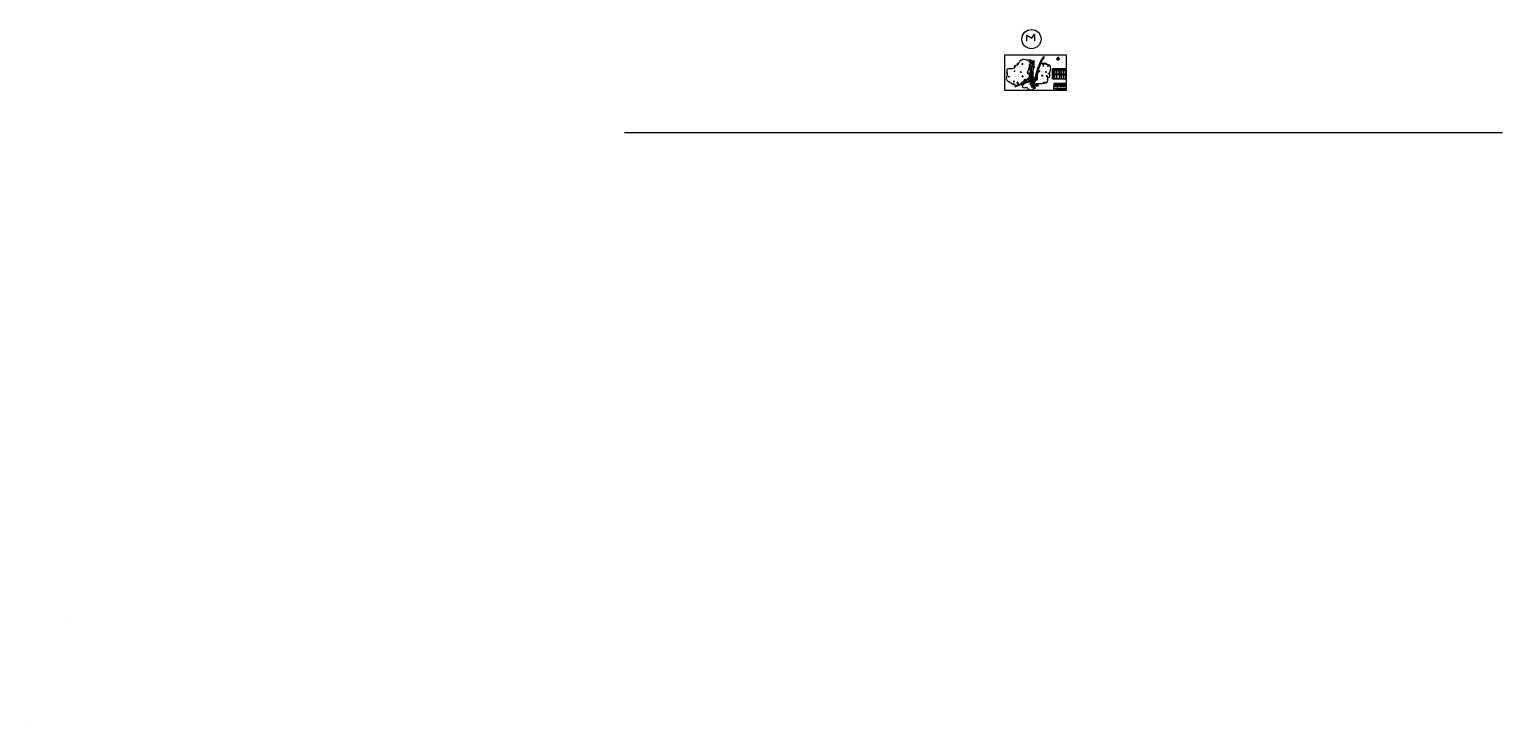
# Model space of a CAD drawing. Header units: inches. Extents: x 5709438 to 31872383, y -1771849 to 10586465.
import ezdxf
from ezdxf.enums import TextEntityAlignment as Align

# ---------------------------------------------------------------- set-up
doc = ezdxf.new("R2010")
doc.units = ezdxf.units.IN
doc.header["$MEASUREMENT"] = 0
doc.header["$PDMODE"] = 98
doc.header["$PDSIZE"] = 1500
doc.linetypes.add('CENTER2', pattern=[1.125, 0.75, -0.125, 0.125, -0.125])
for name, color, linetype in [('A-Anno-Note', 211, 'Continuous'), ('GROUND_LVL', 114, 'Continuous'), ('TEX', 6, 'Continuous'), ('TEXT', 7, 'Continuous')]:
    doc.layers.add(name, color=color, linetype=linetype)
doc.layers.add('DIMENTION', color=7, linetype='Continuous', lineweight=9)
doc.styles.add('ROMANS', font='romans.shx')
doc.styles.get("Standard").update_dxf_attribs({"font": 'verdana.ttf', "height": 4000})
picture_1 = doc.add_image_def('image1.jpg', size_in_pixel=(820, 632))

# ---------------------------------------------------------------- blocks, each defined once
blk = doc.blocks.new('Anno_North_J_Metric')
at = {"linetype": 'ByBlock', "lineweight": -2}
h = blk.add_hatch(color=0, dxfattribs=at)
h.paths.add_polyline_path([(-4.2, 0), (-4.7, 0, 1), (4.7, 0), (4.2, 0, -1)])
h.paths.add_polyline_path([(1.4, 0), (2, 0, 1), (-2, 0), (-1.4, 0, -1)])
at = {"color": 0, "linetype": 'ByBlock', "lineweight": -2}
for p, q in [((-4.7, 0), (-5.7, 0)), ((-4.7, 0), (-4.2, 0)), ((-3.3, 3.3), (-4, 4)), ((-1.4, 0), (-2, 0)), ((-1.4, 0), (1.4, 0)), ((1.4, 0), (-1.4, 0)), ((-1, 1), (1, -1)), ((-1, -1), (1, 1)), ((1, -1), (-1, 1)), ((1, 1), (-1, -1)), ((0, 4.7), (0, 5.7)), ((0, 1.4), (0, -1.4)), ((0, -1.4), (0, 1.4)), ((1.4, 0), (2, 0)), ((3.3, 3.3), (4, 4)), ((4.7, 0), (4.2, 0)), ((4.7, 0), (5.7, 0)), ((6.2, 0.4), (6.2, 0.8)), ((6.2, 0.8), (8.3, 0.8)), ((7.4, 0.4), (6.2, 0.4)), ((6.2, -0.4), (7.4, 0.4)), ((8.3, 0.4), (7, -0.4)), ((8.3, 0.8), (8.3, 0.4)), ((8.7, 0), (9.8, 0)), ((-3.3, -3.3), (-4, -4)), ((0, -4.7), (0, -5.7)), ((3.3, -3.3), (4, -4)), ((6.2, -0.9), (6.2, -0.4)), ((8.3, -0.9), (6.2, -0.9)), ((7, -0.4), (8.3, -0.4)), ((8.3, -0.4), (8.3, -0.9))]:
    blk.add_line(p, q, dxfattribs=at)
for radius in [4.68, 4.17, 2, 1.41]:
    blk.add_circle((0, 0), radius, dxfattribs=at)
for points in [[(-6.7, 0), (-5.5, 0.3), (-5.7, 0)], [(-5.5, -0.3), (-5.7, 0), (-6.7, 0)], [(-4.2, 0), (-3.5, 0.7), (-3.5, -0.7)], [(-2.9, 2.9), (-2, 2.9), (-2.9, 2)], [(0, 4.2), (0.7, 3.5), (-0.7, 3.5)], [(-0.3, 5.5), (0, 5.7), (0, 6.7)], [(0, 6.7), (0.3, 5.5), (0, 5.7)], [(2.9, 2.9), (2.9, 2), (2, 2.9)], [(4.2, 0), (3.5, -0.7), (3.5, 0.7)], [(12.5, 0), (10.2, 0.8), (9.8, 0)], [(9.8, 0), (10.2, -0.8), (12.5, 0)], [(-2.9, -2.9), (-2.9, -2), (-2, -2.9)], [(0, -4.2), (-0.7, -3.5), (0.7, -3.5)], [(0, -6.7), (-0.3, -5.5), (0, -5.7)], [(0.3, -5.5), (0, -5.7), (0, -6.7)], [(2.9, -2.9), (2, -2.9), (2.9, -2)]]:
    blk.add_solid(points, dxfattribs=at)
at = {"color": 0, "linetype": 'ByBlock', "lineweight": -2, "style": 'ROMANS'}
for s, rotation, p in [('S', 270, (-3.3, 0)), ('SW', 45, (-2, 2)), ('NW', 315, (2, 2)), ('N', 270, (2.8, 0)), ('SE', 135, (-2, -2)), ('E', 180, (0, -2.7)), ('NE', 225, (2, -2))]:
    blk.add_text(s, height=0.5, rotation=rotation, dxfattribs=at).set_placement(p, align=Align.CENTER)
blk.add_text('W', height=0.5, dxfattribs=at).set_placement((0, 2.8), align=Align.CENTER)
blk = doc.blocks.new('A$C16861002')
h = blk.add_hatch()
h.set_pattern_fill('AR-SAND,_O', color=86, scale=0.00875, angle=-7.1637)
h.set_pattern_definition([(30.3363, (-438.715158, 35.971238), (0.0015555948, 0.01679683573), [0, -0.0133, 0, -0.014875, 0, -0.01421875]), (0.3363, (-438.715158, 35.971238), (0.0184440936, 0.0225698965), [0, -0.007175, 0, -0.0119875, 0, -0.00459375]), (320.3363, (-438.725837, 35.97258), (0.02704221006, -0.0033489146), [0, -0.004375, 0, -0.01575, 0, -0.0205625]), (310.3363, (-438.725837, 35.97258), (0.0270559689, 0.0043395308), [0, -0.0021875, 0, -0.010325, 0, -0.0118125])])
edge = h.paths.add_edge_path()
edge.add_spline(control_points=[(0.4, 0.1), (0.4, 0.1), (0.4, 0.1), (0.4, 0.1), (0.3, 0.1), (0.2, 0.1), (0.1, 0.1), (0, 0.2), (0, 0.1), (0, 0.1)], knot_values=[0.028153, 0.028153, 0.028153, 0.028153, 0.042705, 0.440186, 0.998352, 1.57343, 2.182336, 2.529485, 2.667956, 2.667956, 2.667956, 2.667956], degree=3, periodic=0)
edge.add_line((0, 0.1), (0.4, 0.1))
edge.add_arc((0.3, 0.1), 0.13, 342.7907, 350.3646)
at = {"color": 86}
for p, q in [((0.7, 0.5), (0.6, 0.4)), ((0.6, 0.4), (0.6, 0.3)), ((0.6, 0.3), (0.6, 0.2)), ((0.7, 0.2), (0.6, 0.1)), ((0.7, 0.5), (0.7, 0.4)), ((0.7, 0.4), (0.7, 0.5)), ((0.7, 0.3), (0.7, 0.3))]:
    blk.add_line(p, q, dxfattribs=at)
for points in [[(0.2, 0.8), (0.2, 0.8), (0.2, 0.8), (0.3, 0.8), (0.3, 0.8), (0.2, 0.8)], [(0.2, 0.7), (0.2, 0.6), (0.2, 0.7)], [(0.2, 0.6), (0.2, 0.6), (0.2, 0.6)], [(0.2, 0.6), (0.2, 0.6), (0.3, 0.6), (0.3, 0.6)], [(0.2, 0.6), (0.2, 0.6), (0.2, 0.6), (0.2, 0.6)], [(0.4, 1), (0.4, 1), (0.3, 1), (0.4, 1), (0.4, 1), (0.4, 1), (0.4, 1), (0.4, 1), (0.4, 1), (0.4, 1), (0.4, 1)], [(0.4, 0.9), (0.3, 1), (0.3, 0.9), (0.3, 0.9)], [(0.4, 0.9), (0.3, 0.9), (0.4, 0.8), (0.4, 0.9), (0.4, 0.9)], [(0.3, 0.9), (0.3, 0.9), (0.3, 0.9)], [(0.3, 0.8), (0.3, 0.8), (0.4, 0.8), (0.3, 0.8), (0.3, 0.8)], [(0.3, 0.8), (0.3, 0.7), (0.3, 0.7)], [(0.4, 0.8), (0.3, 0.8), (0.4, 0.8)], [(0.3, 0.7), (0.3, 0.7), (0.3, 0.7), (0.3, 0.7)], [(0.3, 0.7), (0.4, 0.6), (0.4, 0.7), (0.4, 0.7)], [(0.3, 0.6), (0.3, 0.6), (0.3, 0.6), (0.3, 0.5)], [(0.3, 0.6), (0.4, 0.6), (0.4, 0.6)], [(0.4, 1.2), (0.4, 1.2), (0.4, 1.1)], [(0.5, 1.2), (0.5, 1.2), (0.4, 1.2), (0.5, 1.2), (0.5, 1.2)], [(0.5, 1.1), (0.4, 1.1), (0.5, 1), (0.5, 1.1), (0.5, 1.1)], [(0.4, 1.1), (0.4, 1.1), (0.4, 1.1)], [(0.4, 0.9), (0.4, 0.9), (0.4, 0.9), (0.4, 0.9)], [(0.5, 0.8), (0.4, 0.8), (0.4, 0.8), (0.5, 0.8), (0.4, 0.8), (0.5, 0.8), (0.5, 0.8), (0.5, 0.8)], [(0.4, 0.6), (0.4, 0.6), (0.4, 0.5), (0.5, 0.5), (0.4, 0.5), (0.4, 0.6)], [(0.6, 1.3), (0.5, 1.2), (0.5, 1.2)], [(0.5, 1.3), (0.5, 1.3), (0.5, 1.2)], [(0.5, 1.3), (0.5, 1.3), (0.5, 1.3)], [(0.5, 1.2), (0.5, 1.1), (0.5, 1.1)], [(0.5, 0.8), (0.5, 0.7), (0.5, 0.8)], [(0.6, 0.7), (0.5, 0.7), (0.6, 0.6)], [(0.5, 0.6), (0.5, 0.5), (0.5, 0.6)], [(0.5, 0.6), (0.5, 0.6), (0.6, 0.6), (0.6, 0.6), (0.5, 0.6)], [(0.6, 0.5), (0.5, 0.5), (0.5, 0.5), (0.6, 0.5), (0.5, 0.5)], [(0.6, 0.6), (0.6, 0.6), (0.6, 0.6), (0.7, 0.6)], [(0.6, 0.5), (0.6, 0.5), (0.6, 0.5)], [(0.6, 0.5), (0.7, 0.5), (0.7, 0.5), (0.7, 0.5)], [(0.7, 0.5), (0.8, 0.5), (0.8, 0.5)], [(0.7, 0.5), (0.7, 0.4), (0.7, 0.4)], [(0.8, 0.5), (0.9, 0.5), (0.9, 0.5)], [(0.9, 0.6), (0.9, 0.6), (0.9, 0.6), (0.9, 0.6), (0.9, 0.7), (0.9, 0.6)], [(0.9, 0.6), (1, 0.6), (1, 0.6)], [(0.9, 0.5), (0.9, 0.5), (0.9, 0.5)], [(1, 0.7), (1, 0.6), (1, 0.7)], [(1, 0.6), (1.1, 0.6), (1, 0.6)], [(1, 0.5), (1, 0.5), (1, 0.5), (1.1, 0.5), (1.1, 0.5), (1, 0.5)], [(1.1, 0.7), (1.1, 0.8), (1.1, 0.7), (1.1, 0.7), (1.1, 0.7)], [(1.2, 0.7), (1.1, 0.7), (1.1, 0.7)], [(1.1, 0.7), (1.1, 0.6), (1.1, 0.6), (1.1, 0.6), (1.1, 0.6), (1.1, 0.6), (1.1, 0.7)], [(1.1, 0.6), (1.1, 0.5), (1.2, 0.6)], [(1.1, 0.5), (1.1, 0.5), (1.1, 0.5), (1.1, 0.5)], [(1.2, 0.5), (1.2, 0.5), (1.2, 0.5)]]:
    blk.add_lwpolyline(points, close=True, dxfattribs=at)
for points in [[(0.7, 1.5), (0.7, 1.5), (0.6, 1.4), (0.6, 1.3), (0.6, 1.3), (0.5, 1.3)], [(0.6, 0.1), (0.6, 0.2), (0.6, 0.3), (0.6, 0.4), (0.6, 0.5)], [(0.7, 1.5), (0.7, 1.5), (0.7, 1.5), (0.7, 1.5), (0.7, 1.5), (0.8, 1.5), (0.8, 1.5), (0.8, 1.5), (0.8, 1.4), (0.8, 1.4), (0.9, 1.4)], [(0.7, 0.5), (0.7, 0.4), (0.7, 0.3), (0.7, 0.1), (0.7, 0.1)], [(1.1, 0.8), (1.1, 0.8), (1.1, 0.8), (1.1, 0.9), (1, 0.9), (1, 0.9), (1, 0.9), (1.1, 1), (1.1, 1), (1.1, 1), (1, 1), (1, 1.1), (1, 1.1), (1, 1.1), (1, 1.2), (1, 1.2), (1, 1.2), (1, 1.2), (1, 1.2), (1, 1.2), (0.9, 1.2), (0.9, 1.2), (0.9, 1.2), (1, 1.3), (0.9, 1.3), (0.9, 1.3), (0.9, 1.4), (0.9, 1.4), (0.9, 1.4)], [(0.9, 0.5), (1, 0.4), (1, 0.4), (1, 0.4), (1.1, 0.5), (1.1, 0.4), (1.1, 0.5), (1.1, 0.5), (1.2, 0.5)], [(1.1, 0.7), (1.1, 0.7), (1.2, 0.6), (1.2, 0.6), (1.2, 0.6), (1.2, 0.6), (1.2, 0.5)]]:
    blk.add_lwpolyline(points, dxfattribs=at)
for centre, radius, start, end in [((0.2, 0.1), 0.227, 343.8213, 33.8793), ((0.4, 0.1), 0.0898, 354.9817, 66.5193), ((0.4, 0.1), 0.0789, 338.4127, 44.178), ((0.3, 0.1), 0.13, 343.4617, 20.2712), ((0.6, 0.1), 0.101, 124.1986, 191.1044), ((0.2, 0.2), 0.273, 338.8097, 11.1779), ((0.5, 0.1), 0.0496, 83.2374, 178.7654), ((0.6, 0.1), 0.101, 334.5682, 41.474), ((1, 0.1), 0.227, 131.7933, 181.8513), ((0.8, 0.1), 0.0898, 99.1533, 170.6909), ((1, 0.1), 0.273, 154.4947, 186.8629), ((0.7, 0.1), 0.0496, 346.9072, 82.4352), ((0.8, 0.1), 0.0789, 121.4946, 187.2599), ((0.9, 0.1), 0.13, 145.4014, 182.2109), ((0.9, 0.1), 0.227, 343.8213, 33.8793), ((0.9, 0.1), 0.273, 338.8097, 11.1779), ((1.2, 0), 0.101, 124.1986, 191.1044), ((1, 0.1), 0.0898, 354.9817, 66.5193), ((1, 0), 0.0789, 338.4127, 44.178), ((0.9, 0), 0.13, 343.4617, 20.2712), ((1.2, 0), 0.0496, 83.2374, 178.7654)]:
    blk.add_arc(centre, radius, start, end, dxfattribs=at)
for points, start_tangent, end_tangent in [([(0.5, 0.2), (0.5, 0.2), (0.5, 0.2), (0.5, 0.2), (0.5, 0.2), (0.5, 0.2), (0.5, 0.2), (0.5, 0.2), (0.5, 0.2), (0.5, 0.2), (0.5, 0.2)], (-0.533022, 0.846101), (-0.533022, 0.846101)), ([(0.5, 0.1), (0.5, 0.1), (0.5, 0.1), (0.5, 0.1), (0.5, 0.1), (0.5, 0.1), (0.5, 0.1), (0.5, 0.1), (0.5, 0.1), (0.5, 0.1), (0.5, 0.1)], (-0.533022, 0.846101), (-0.533022, 0.846101)), ([(0.7, 0.2), (0.7, 0.2), (0.7, 0.2), (0.7, 0.2), (0.7, 0.2), (0.7, 0.2), (0.7, 0.2), (0.7, 0.2), (0.7, 0.2), (0.7, 0.2), (0.7, 0.2)], (0.725822, 0.687882), (0.725822, 0.687882)), ([(0.7, 0.1), (0.7, 0.1), (0.7, 0.1), (0.7, 0.1), (0.7, 0.1), (0.7, 0.1), (0.7, 0.1), (0.7, 0.1), (0.7, 0.1), (0.7, 0.1), (0.7, 0.1)], (0.725822, 0.687882), (0.725822, 0.687882)), ([(1.2, 0), (1.2, 0.1), (1.2, 0.1), (1.2, 0.1), (1.2, 0.1), (1.2, 0), (1.2, 0), (1.2, 0), (1.2, 0), (1.2, 0), (1.2, 0)], (-0.533022, 0.846101), (-0.533022, 0.846101)), ([(1.2, 0.1), (1.2, 0.1), (1.2, 0.1), (1.2, 0.1), (1.2, 0.1), (1.2, 0.1), (1.2, 0.1), (1.2, 0.1), (1.2, 0.1), (1.2, 0.1), (1.2, 0.1)], (-0.533022, 0.846101), (-0.533022, 0.846101))]:
    blk.add_spline(points, degree=3, dxfattribs=dict(at, start_tangent=start_tangent, end_tangent=end_tangent))

msp = doc.modelspace()

# ---------------------------------------------------------------- linework, layer by layer
at = {"color": 7, "lineweight": 9}
for p, q in [((23424795, 10378363), (23424795, 10483909)), ((23424795, 10483909), (23513465, 10429433)), ((23513465, 10429433), (23560307, 10505678)), ((23560307, 10505678), (23560307, 10381767)), ((23504890, 10034367), (23534966, 10024483)), ((23531466, 10030765), (23559527, 10033241)), ((23534966, 10024483), (23531466, 10030765)), ((23663759, 10007452), (23665573, 10004775)), ((23665573, 10004775), (23665573, 10006035)), ((23665573, 10006035), (23669122, 10004106)), ((23438213, 9703096), (23475391, 9703096)), ((23475391, 9703096), (23508746, 9698857)), ((23487493, 9675070), (23523564, 9696008)), ((23489074, 9699540), (23488275, 9700055)), ((23489461, 9695936), (23488610, 9695395)), ((23489074, 9699540), (23528934, 9699731)), ((23489074, 9699540), (23489461, 9695936)), ((23489461, 9695936), (23529339, 9696131)), ((23507006, 9699626), (23528934, 9699731)), ((23509004, 9699636), (23507006, 9699626)), ((23508461, 9699096), (23508373, 9698771)), ((23508373, 9698771), (23508746, 9698857)), ((23508746, 9698857), (23508461, 9699096)), ((23522329, 9695753), (23523507, 9696006)), ((23522848, 9695171), (23522329, 9695753)), ((23523564, 9696008), (23522848, 9695171)), ((23528934, 9699731), (23530030, 9701096)), ((23528934, 9699731), (23529400, 9696132)), ((23529400, 9696132), (23530827, 9695147)), ((23996509, 9791214), (23877023, 9791214)), ((23996509, 9779100), (23877023, 9779100)), ((23996509, 9779100), (23996509, 9712586)), ((23317616, 9619418), (23323390, 9614186)), ((23323390, 9614186), (23320860, 9615104)), ((23320860, 9615104), (23323035, 9608865)), ((23452176, 9672552), (23487493, 9675070)), ((23611399, 9619158), (23616459, 9593902)), ((23616459, 9593902), (23619006, 9603115)), ((23619006, 9603115), (23633887, 9587447)), ((16275541, 8758460), (31872383, 8758460))]:
    msp.add_line(p, q, dxfattribs=at)
at = {"color": 5, "lineweight": 9}
for p, q in [((23713215, 10096913), (23729631, 10108139)), ((23716610, 10094799), (23713215, 10096913)), ((23724117, 10090123), (23727513, 10088008)), ((23729631, 10108139), (23727513, 10088008)), ((23224018, 9587906), (23209420, 9574401)), ((23209420, 9574401), (23229516, 9571984)), ((23225324, 9584125), (23224018, 9587906)), ((23228211, 9575765), (23229516, 9571984)), ((23301209, 9610329), (23304096, 9601970))]:
    msp.add_line(p, q, dxfattribs=at)
for p, q in [((23996509, 9887446), (23877023, 9887446)), ((23877023, 9887446), (23877338, 9712586)), ((23877023, 9870278), (23996509, 9870278)), ((23877023, 9857817), (23996509, 9857817)), ((23877338, 9712586), (24116311, 9712586)), ((23911075, 9870278), (23911075, 9791214)), ((23911075, 9779137), (23911075, 9712586)), ((23952909, 9870278), (23952909, 9791214)), ((23952909, 9779137), (23952909, 9712586)), ((23996509, 9791214), (23996509, 9887446)), ((24115995, 9887446), (23996509, 9887446)), ((23996509, 9887446), (23996509, 9791214)), ((23996509, 9870278), (24115995, 9870278)), ((23996509, 9857817), (24115995, 9857817)), ((24115995, 9791214), (23996509, 9791214)), ((23996509, 9779100), (24115995, 9779100)), ((24030561, 9870278), (24030561, 9791214)), ((24030561, 9779452), (24030561, 9773968)), ((24030561, 9761854), (24030561, 9712586)), ((24072395, 9870278), (24072395, 9791214)), ((24072395, 9779452), (24072395, 9773968)), ((24072395, 9761854), (24072395, 9712586)), ((24115995, 9743537), (24115995, 9887446)), ((24115995, 9749394), (24115995, 9712586)), ((24115995, 9743537), (24115995, 9736835)), ((24115995, 9731404), (24115995, 9736530))]:
    msp.add_line(p, q)
at = {"color": 0}
for p, q in [((24030561, 9773968), (24030561, 9761854)), ((24072395, 9773968), (24072395, 9761854))]:
    msp.add_line(p, q, dxfattribs=at)
at = {"color": 7, "lineweight": 9}
msp.add_lwpolyline([(24121612, 9505292), (23032781, 9505292), (23032781, 10138201), (24121612, 10138201)], close=True, dxfattribs=at)
for points in [[(23621441, 9896973), (23631121, 9924218), (23636863, 9940380), (23641707, 9954013), (23645727, 9965328), (23651059, 9977850), (23655883, 9987518), (23659810, 9996902), (23664345, 10006428)], [(23624298, 9896272), (23633978, 9923517), (23639721, 9939679), (23644564, 9953312), (23648584, 9964626), (23653916, 9977149), (23658740, 9986817), (23662667, 9996200), (23667020, 10005343)], [(23660632, 9991336), (23689718, 9988297), (23706783, 9986574), (23721177, 9985120), (23733124, 9983913), (23746556, 9981720), (23757096, 9979340), (23767145, 9977764), (23771261, 9976914)], [(23437028, 9697657), (23418819, 9688195), (23376905, 9642739), (23376905, 9642739), (23376905, 9642739)], [(23624298, 9896272), (23608914, 9851901), (23567888, 9701725), (23557766, 9696467), (23483661, 9696467), (23440467, 9696467), (23422258, 9686743), (23381299, 9640809), (23381299, 9640809), (23381299, 9640809)], [(23621441, 9896973), (23606056, 9852603), (23565235, 9703173)], [(23588727, 9734691), (23591322, 9762614), (23592907, 9779692), (23594244, 9794098), (23594731, 9799346)], [(23594491, 9731113), (23597237, 9762168), (23598822, 9779246), (23600159, 9793652), (23600579, 9798386)], [(23594731, 9799346), (23594963, 9800835)], [(23600579, 9798386), (23605118, 9826942), (23607811, 9843881), (23609231, 9852817)]]:
    msp.add_lwpolyline(points)
at = {"color": 2, "linetype": 'CENTER2', "lineweight": 9, "ltscale": 7000}
for points in [[(23661178, 9992641), (23689718, 9989758), (23706783, 9988035), (23721177, 9986581), (23733124, 9985375), (23746556, 9983182), (23757096, 9980802), (23767145, 9979225), (23772464, 9978127)], [(23564738, 9687353), (23437212, 9654612)], [(23591592, 9733848), (23594264, 9762638), (23595849, 9779716), (23597186, 9794122), (23597643, 9799049)], [(23597643, 9799049), (23602052, 9826783)], [(23320860, 9615104), (23347366, 9626656), (23363089, 9633509), (23376351, 9639290), (23378518, 9640122)], [(23378518, 9640122), (23401710, 9645848), (23418362, 9649959), (23432408, 9653426), (23437212, 9654612)]]:
    msp.add_lwpolyline(points, dxfattribs=at)
at = {"color": 7, "lineweight": 9}
for points in [[(23561899, 9688935), (23436028, 9657335)], [(23557762, 9699291), (23551164, 9699431), (23543256, 9699431), (23535908, 9699291), (23530938, 9699396), (23515191, 9699243), (23487186, 9699243), (23463027, 9699276), (23440881, 9699379), (23437806, 9697990), (23437002, 9697647)], [(23567636, 9684618), (23437905, 9651690)], [(23557762, 9699291), (23560806, 9700872), (23565235, 9703173), (23565775, 9705150)], [(23319272, 9618015), (23345778, 9629567), (23361501, 9636420), (23374764, 9642200), (23375765, 9642458)], [(23321880, 9611875), (23348386, 9623427), (23364109, 9630280), (23377372, 9636061), (23380995, 9637640)], [(23375508, 9642394), (23400722, 9648619), (23417373, 9652730), (23431419, 9656197), (23436536, 9657460)], [(23380995, 9637640), (23402243, 9642885), (23418894, 9646996), (23432940, 9650464), (23437905, 9651690)]]:
    msp.add_lwpolyline(points, dxfattribs=at)
msp.add_circle((23505041, 10415721), 170744, dxfattribs=at)
for centre, major_axis in [((23525552, 9652398), (-2195, 47820)), ((23521398, 9743537), (2195, -47820))]:
    msp.add_ellipse(centre, major_axis=major_axis, ratio=0.029344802, start_param=-0.174858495, end_param=0.172164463, dxfattribs=at)
for points in [[(23355213, 9661107), (23277315, 9602078), (23163630, 9624676), (23058064, 9711851), (23073703, 9782111), (23073703, 9882297), (23192302, 9896610), (23214458, 9933041), (23253557, 9955160), (23284855, 10000983), (23366963, 10056932), (23433430, 10038716), (23498457, 10038716), (23473688, 9960178), (23470503, 9888911), (23435159, 9814560), (23470806, 9781243), (23470806, 9742827), (23407458, 9687645), (23381225, 9658261), (23355213, 9661107)], [(23508263, 10034245), (23503861, 10007011), (23494512, 9962118), (23490257, 9924177), (23484638, 9878124), (23482170, 9832917), (23484094, 9799185), (23486211, 9762065), (23487771, 9734714), (23489435, 9705540), (23497348, 9655229), (23501522, 9629383), (23502720, 9608379), (23510699, 9591841), (23518733, 9582434), (23528032, 9574581), (23537403, 9569451), (23548977, 9561501), (23565525, 9565843), (23585809, 9576290), (23605079, 9584640), (23627438, 9594525)], [(23555399, 10032422), (23546124, 9999505), (23548714, 9954107), (23539887, 9922227), (23533475, 9874491), (23527532, 9827594), (23523381, 9784848), (23525078, 9755087), (23527025, 9720964), (23528393, 9696971), (23532521, 9665113), (23531773, 9646822), (23534027, 9627234), (23534797, 9613738), (23540473, 9602277), (23551930, 9595158), (23557014, 9589681), (23572457, 9596329), (23590111, 9603855), (23612728, 9612416)], [(23666144, 9976811), (23740396, 9968743), (23836442, 9937936), (23846544, 9906671), (23839510, 9844533), (23829408, 9805703), (23829408, 9751072), (23799104, 9727876), (23799104, 9683122), (23695409, 9627417), (23596632, 9627417), (23558435, 9627417), (23570687, 9668664), (23593029, 9688091), (23609605, 9725506), (23609605, 9770835), (23619702, 9825049), (23619702, 9846635), (23636278, 9891244), (23653595, 9941128), (23666144, 9976811)], [(23375918, 9621122), (23417942, 9641991), (23449796, 9647715), (23480877, 9655604), (23498720, 9648732), (23498720, 9621320), (23502357, 9591744), (23506196, 9586858), (23528813, 9560463), (23535829, 9546706), (23543474, 9535894), (23517672, 9517449), (23465749, 9520947), (23441220, 9533349), (23423700, 9556565), (23396305, 9556565), (23355849, 9556565), (23345019, 9574374), (23339285, 9598861), (23339285, 9609992), (23374644, 9621122), (23375918, 9621122)]]:
    msp.add_spline(points, degree=3, dxfattribs=at)
for points in [[(23588727, 9734691), (23588727, 9734691), (23588403, 9726421), (23589347, 9706405), (23571874, 9691946), (23561911, 9688938), (23561899, 9688935)], [(23594491, 9731113), (23594491, 9731113), (23594140, 9722105), (23595084, 9702088), (23577610, 9687630), (23567648, 9684622), (23567636, 9684618)]]:
    msp.add_open_spline(points, degree=3, knots=[39655.297640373, 39655.297640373, 39655.297640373, 39655.297640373, 39655.2976404, 66188.853535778, 97092.810537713, 97128.352818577, 97128.352818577, 97128.352818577, 97128.352818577], dxfattribs=at)
at = {"color": 2, "linetype": 'CENTER2', "lineweight": 9, "ltscale": 7000}
msp.add_open_spline([(23591592, 9733848), (23591592, 9733848), (23591241, 9724839), (23592186, 9704823), (23574712, 9690364), (23564749, 9687356), (23564738, 9687353)], degree=3, knots=[39655.297640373, 39655.297640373, 39655.297640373, 39655.297640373, 39655.2976404, 66188.853535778, 97092.810537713, 97128.352818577, 97128.352818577, 97128.352818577, 97128.352818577], dxfattribs=at)
at = {"color": 1, "lineweight": 9}
for p in [(23520462, 9958040), (23530269, 10026354), (23506452, 9871223), (23506839, 9717107)]:
    msp.add_point(p, dxfattribs=at)
at = {"color": 1}
for p in [(23646928, 9964781), (23665979, 10006061), (23420119, 9686422), (23441055, 9697715), (23565918, 9700701), (23579571, 9695835), (23594488, 9796722), (23606678, 9849223), (23323189, 9616119), (23377435, 9639706), (23490692, 9668342), (23516267, 9646376), (23519136, 9613147), (23528092, 9594938), (23533224, 9678280), (23551893, 9575423), (23611789, 9599968)]:
    msp.add_point(p, dxfattribs=at)
at = {"layer": 'DIMENTION', "color": 5, "lineweight": 9, "ltscale": 20}
for p, q in [((23667220, 10015494), (23716610, 10094799)), ((23667220, 10015494), (23674727, 10010818)), ((23724117, 10090123), (23674727, 10010818)), ((23301209, 9610329), (23225324, 9584125)), ((23228211, 9575765), (23304096, 9601970))]:
    msp.add_line(p, q, dxfattribs=at)
msp.add_lwpolyline([(23531466, 10030765), (23522625, 9997433), (23521258, 9962975), (23514162, 9919004), (23506452, 9871223), (23503675, 9839072), (23503675, 9818172), (23503675, 9804263), (23503675, 9785103), (23505317, 9767279), (23506784, 9751354), (23506784, 9732095), (23506784, 9716798), (23508358, 9702979), (23510775, 9681759), (23514112, 9664932), (23516681, 9642811), (23518030, 9620214), (23520243, 9606080), (23528092, 9594938), (23538647, 9587300), (23551893, 9575423), (23581328, 9586688), (23619006, 9603115)], dxfattribs=at)
at = {"layer": 'GROUND_LVL', "color": 4, "lineweight": 9}
for p, q in [((23905760, 9505292), (23906013, 9633772)), ((23906013, 9633772), (24121612, 9633772)), ((23906013, 9611372), (24121612, 9611372)), ((23906013, 9595776), (24121612, 9595776)), ((23906013, 9571346), (24121612, 9571346)), ((23906013, 9541353), (24121612, 9541353)), ((23961106, 9633772), (23961106, 9504033)), ((23961106, 9527214), (24121612, 9527214)), ((24030572, 9633772), (24030572, 9595776)), ((24039787, 9541353), (24039787, 9527214)), ((24039787, 9527214), (24039787, 9504033))]:
    msp.add_line(p, q, dxfattribs=at)

# ---------------------------------------------------------------- block references
at = {"layer": 'A-Anno-Note', "color": 212, "lineweight": 9, "xscale": 4417.638240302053, "yscale": 4417.637866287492, "zscale": 4417.637868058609, "rotation": 90.10622375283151}
msp.add_blockref('Anno_North_J_Metric', (23979489, 10059448), dxfattribs=at)
at = {"layer": 'DIMENTION', "color": 5, "lineweight": 9, "ltscale": 20, "xscale": 11060.58240168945, "yscale": 11060.58240032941, "zscale": 11060.5824, "rotation": 7.276220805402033}
for p in [(23255597, 9964412), (23339699, 9963967), (23462472, 10004924), (23468867, 10024077), (23708570, 9932403), (23792884, 9930899), (23064695, 9799081), (23100310, 9741510), (23118027, 9884386), (23199240, 9922639), (23199679, 9838443), (23311093, 9819671), (23341205, 9746019), (23374317, 9675752), (23386098, 9682348), (23452328, 9798296), (23453812, 9876361), (23458811, 9887342), (23462300, 9794178), (23462300, 9765726), (23472179, 9717684), (23525298, 9807156), (23525298, 9772715), (23528573, 9720321), (23532305, 9732046), (23541309, 9911801), (23548808, 9907308), (23643552, 9838443), (23690503, 9758044), (23758255, 9822677), (23773536, 9753015), (23776473, 9737485), (23805442, 9794946), (23100646, 9649516), (23185721, 9610128), (23189140, 9657337), (23251181, 9635565), (23256892, 9622766), (23348788, 9598671), (23479729, 9609833), (23500431, 9559754), (23541836, 9651964), (23546613, 9541471), (23556964, 9539086), (23568664, 9598211), (23573107, 9604587), (23717102, 9628970), (23741272, 9634828)]:
    msp.add_blockref('A$C16861002', p, dxfattribs=at)

# ---------------------------------------------------------------- texts
at = {"color": 0, "lineweight": 9, "char_height": 2400, "width": 7835.12, "attachment_point": 1}
for s, insert in [('\\pxt1;c', (23523861, 9961014)), ('\\pxt1;d', (23533668, 10029328)), ('\\pxt1;b', (23509852, 9874197)), ('\\pxt1;a', (23510238, 9720081)), ("\\pxt1;a'", (23518501, 9648353)), ("\\pxt1;b'", (23521371, 9615124)), ("\\pxt1;c'", (23530326, 9596915)), ("\\pxt1;d'", (23550402, 9579137)), ("\\pxt1;e'", (23611253, 9603866))]:
    msp.add_mtext(s, dxfattribs=dict(at, insert=insert))
at = {"lineweight": 9, "attachment_point": 1, "rotation": 0.0409328}
for s, insert, char_height, width in [('U/S', (23527095, 10058416), 6000, 203145.61), ('A G R I C U L T U R E      L A N D', (23164482, 9759224), 6000, 203145.61), ('A G R I C U L T U R E      L A N D', (23269606, 9895658), 6000, 203145.61), ('   T.B.M  RL -100.00 M \\PEXISTING BRIDGE TOP OF PIER ', (23421185, 9686432), 4000, 66432.62), ('EXISTING BRIDGE L=40.00M\\P ', (23438200, 9715074), 4000, 54365.6), ('A G R I C U L T U R E      L A N D', (23648053, 9700452), 6000, 203145.61), ('A G R I C U L T U R E      L A N D', (23688001, 9895658), 6000, 203145.61), ('     {\\H0.5x;U/S}', (23873461, 9774187), 6000, 27944.71), ('     {\\H0.5x;D/S}', (23990947, 9776150), 6000, 27944.71), ('A G R I C U L T U R E      L A N D', (23361748, 9584660), 6000, 203145.61), ('D/s', (23632201, 9613313), 6000, 203145.61)]:
    msp.add_mtext(s, dxfattribs=dict(at, insert=insert, char_height=char_height, width=width))
at = {"color": 0, "char_height": 2400, "width": 7835.12, "attachment_point": 1}
for s, insert in [('\\pxt1;2', (23645408, 9968568)), ('\\pxt1;1', (23664459, 10009849)), ("\\pxt1;7'", (23418599, 9690209)), ("\\pxt1;6'", (23439535, 9701502)), ('\\pxt1;A', (23531704, 9682067)), ("\\pxt1;5'", (23564398, 9704488)), ('\\pxt1;5', (23578051, 9699622)), ('\\pxt1;4', (23592968, 9800509)), ('\\pxt1;3', (23605158, 9853010)), ('\\pxt1;7', (23321669, 9619906)), ('\\pxt1;6', (23375915, 9643493)), ('\\pxt1;B', (23489172, 9672129))]:
    msp.add_mtext(s, dxfattribs=dict(at, insert=insert))
at = {"char_height": 4000, "attachment_point": 1}
for s, insert, width in [("7'-6^I          30.00                218%%D\\P\\P\\P\\P\\P\\P\\P\\P\\P\\P\\P\\P\\P\\P\\P\\P\\P\\P\\P\\P\\P\\P       \\P ", (23887616, 9810839), 97891.42), ("\\pxi-8,l8;1-2             30.00              238°\\P\\pi0,l0;2-3^I         100.00              285°\\P3-4              40.00              226°\\P\\pt0;4-5'             40.00              232°\\P\\ptz;5'-6'            85.00              276°\\P6'-7'            30.00              252°\\P          ", (23888842, 9853096), 97035.04), ('0-a^I          25.00                 32%%D\\Pa-b^I          100.00               29%%D\\Pb-c              80.00                 351%%D\\Pc-d^I          50.00                342%%D\\P       \\P ', (23889639, 9761917), 119881.48), ('BEARING EXISTING ROAD', (23902001, 9880534), 542603.64), ('RIVER BEARING ', (23965914, 9786965), 542603.64), ('\\P\\P\\P\\P\\P\\P\\P\\P\\P\\P\\P\\P\\P\\P\\P\\P\\P\\P\\P\\P\\P\\P       \\P ', (24003935, 9724574), 97891.42), ("o-a'^I          50.00               206%%D\\Pa'b'             52.00               200%%D\\Pb'-c'            50.00                121%%D\\Pc'-d'           50.00\\Pd'-e'           80.00                 78%%D", (24004175, 9767414), 119881.48), ('6-7^I         50.00             258%%D\\P\\P\\P\\P\\P\\P\\P\\P\\P\\P\\P\\P\\P\\P\\P\\P\\P\\P\\P\\P\\P\\P       \\P ', (24006506, 9825816), 97891.42), ('4-5            140-.00           214%%D\\P5-A            40-.00            280%%D\\PA-B            80.00             286%%D\\PB-6            80.00              261%%D\\P                                 ', (24008328, 9853096), 119881.48), ('BRIDGE ALIGNMENT', (24025080, 9882741), 542603.64), ('                109%%D', (24086283, 9754483), 14975.59)]:
    msp.add_mtext(s, dxfattribs=dict(at, insert=insert, width=width))
for s, insert in [('LINE', (23888084, 9865830)), ('LENGTH', (23917785, 9865830)), ('BEARING', (23961801, 9865830)), ('LINE', (24007570, 9865830)), ('LENGTH', (24037272, 9865830)), ('BEARING', (24081287, 9865830))]:
    msp.add_mtext(s, dxfattribs=dict(at, insert=insert))
at = {"layer": 'TEX', "lineweight": 9}
for s, insert, char_height, width, attachment_point in [('{\\fTimes New Roman|b1|i0|c0|p18;PROJECT}', (23915533, 9554622), 3339.24, 46598.76, 1), ('{\\fTimes New Roman|b1|i0|c0|p18;DRAWN BY:-}', (23916203, 9525622), 3339.24, 46598.76, 1), ('{\\fTimes New Roman|b1|i0|c0|p18;S.D.O.}', (23928392, 9604737), 4174.05, 29019.33, 1), ('{\\fTimes New Roman|b1|i0|c0|p18;OFFICE  OF  THE  EXECUTIVE  ENGINEER\\P\\H0.6667x;P.W.D. BRIDGE CONSTRUCTION DIVISION, KANKER, (C.G.)}', (24040704, 9588270), 4500, 252474.25, 2), ('{\\fTimes New Roman|b1|i0|c0|p18;CONSTRUCTION OF HIGH LEVEL \\PBRIDGE ACROSS  PASANGI NALLA ON \\PBHANUPRATAPPUR-PAKHANJOOR -BANDE PV-109 ROAD IN KM. 59 / 8 }', (24044424, 9567274), 4000, 126513.11, 2), ('{\\fTimes New Roman|b1|i0|c0|p18;TITLE :-}', (24002894, 9535465), 3339.24, 46598.76, 1), ('{\\fTimes New Roman|b1|i0|c0|p18;E.E.}', (24003605, 9604737), 4174.05, 29019.33, 1), ('{\\fTimes New Roman|b1|i0|c0|p18;DATE  :-   }', (24052359, 9518401), 3339.24, 46598.76, 1), ('{\\fTimes New Roman|b1|i0|c0|p18;S.E.}', (24068877, 9604737), 4174.05, 29019.33, 1), ('{\\fTimes New Roman|b1|i0|c0|p18;SITE PLAN}', (24071109, 9535465), 3339.24, 150258.78, 1)]:
    msp.add_mtext(s, dxfattribs=dict(at, insert=insert, char_height=char_height, width=width, attachment_point=attachment_point))
at = {"layer": 'TEXT', "color": 5, "lineweight": 9, "char_height": 6000, "width": 107857.68, "attachment_point": 1}
for s, insert, rotation in [('{\\fVerdana|b1|i0|c0|p34;\\C6; \\H0.66667x; BHANUPRATAPPUR  SIDE}', (23667464, 10014794), 58.0855463), ('{\\fVerdana|b1|i0|c0|p34;\\C6; \\H0.66667x;PAKHANJOOR \\H0.99999x;SIDE}', (23232409, 9586526), 19.0505649)]:
    msp.add_mtext(s, dxfattribs=dict(at, insert=insert, rotation=rotation))

# ---------------------------------------------------------------- pictures from other files: only their frames are drawn
at = {"color": 2}
image = msp.add_image(picture_1, insert=(6327652, 64713), size_in_units=(42.7, 32.9), dxfattribs=at)
image.dxf.flags = 7
image = msp.add_image(picture_1, insert=(5709442, -1771849), size_in_units=(8.54, 6.58), rotation=42.6735696, dxfattribs=at)
image.dxf.flags = 7

doc.saveas('drawing.dxf')
